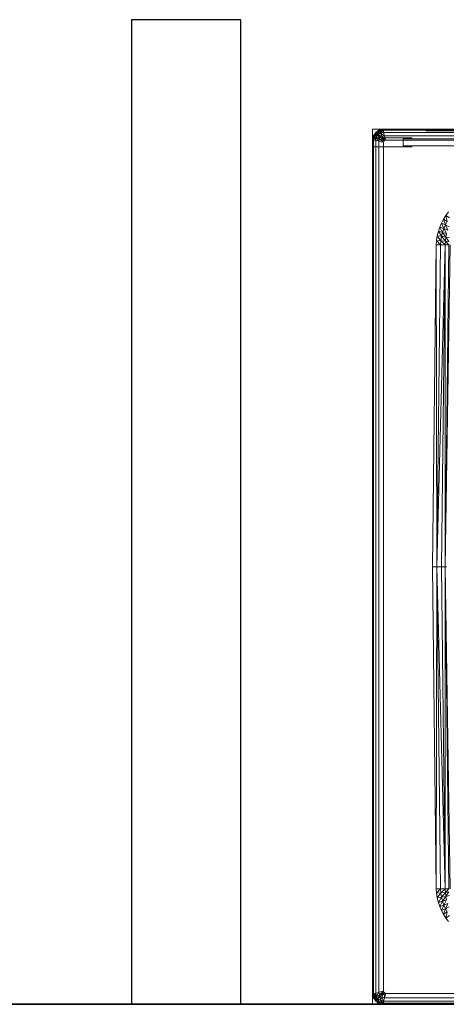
# Model space of a CAD drawing. Header units: metres. Extents: x 391.1 to 427.5, y 12.7 to 28.4.
# Tile 38 of 245: x 409.141 to 409.531, y 14.181 to 15.081. Entities that reach past the tile are written whole.
import ezdxf

# ---------------------------------------------------------------- set-up
doc = ezdxf.new("R2010")
doc.units = ezdxf.units.M
doc.layers.add('01_SUELOS', color=7, linetype='Continuous', lineweight=25, true_color=0x007f00)
for name, color, linetype, lineweight in [('02_MOBILIARIO', 7, 'Continuous', 18), ('A-DETL-____-MBND', 7, 'Continuous', 18), ('A-WALL-____-MCUT', 7, 'Continuous', 25), ('A-WALL-____-OTLN', 7, 'Continuous', 25), ('Mobiliario', 7, 'Continuous', 18)]:
    doc.layers.add(name, color=color, linetype=linetype, lineweight=lineweight)

# ---------------------------------------------------------------- blocks, each defined once
blk = doc.blocks.new('Family - LONDR55-XX_ZZ-ARQ-CAA-M3D-Londres55-151093-01_TEL_PS1')
at = {"layer": '01_SUELOS', "color": 9, "true_color": 0xaad4aa}
for p, q in [((0, 0), (26.635, 0)), ((26.635, 0), (0, 0))]:
    blk.add_line(p, q, dxfattribs=at)
blk = doc.blocks.new('Family - Mur PS-2-151177-01_TEL_PS1')
at = {"layer": 'A-DETL-____-MBND', "color": 253, "true_color": 0xaaaaaa}
for p, q in [((31.836, 1.34), (0, 1.34)), ((0, 1.34), (31.836, 1.34))]:
    blk.add_line(p, q, dxfattribs=at)
blk = doc.blocks.new('Family - Mur PS-1-153352-01_TEL_PS1')
at = {"layer": 'A-WALL-____-MCUT', "color": 253, "true_color": 0xaaaaaa}
blk.add_line((16.935, 1.34), (0, 1.34), dxfattribs=at)
at = {"layer": 'A-WALL-____-OTLN', "color": 253, "true_color": 0xaaaaaa}
blk.add_line((16.935, 1.34), (0, 1.34), dxfattribs=at)
blk = doc.blocks.new('Family - Evans P-1-153607-01_TEL_PS1')
at = {"layer": 'A-WALL-____-MCUT', "color": 253, "true_color": 0xaaaaaa}
for p, q in [((0.9, 0.1), (0, 0.1)), ((0, 0.1), (0, 0)), ((0.9, 0), (0.9, 0.1)), ((0, 0), (0.9, 0))]:
    blk.add_line(p, q, dxfattribs=at)
at = {"layer": 'A-WALL-____-OTLN', "color": 253, "true_color": 0xaaaaaa}
for p, q in [((0.9, 0.1), (0, 0.1)), ((0, 0.1), (0, 0)), ((0.9, 0), (0.9, 0.1)), ((0, 0), (0.9, 0))]:
    blk.add_line(p, q, dxfattribs=at)
at = {"layer": 'A-WALL-____-OTLN', "color": 253, "lineweight": 18, "true_color": 0xaaaaaa}
blk.add_line((0, 0), (0.9, 0), dxfattribs=at)
blk = doc.blocks.new('Family - Plats de dutxa PS-1-153666-01_TEL_PS1')
at = {"layer": '02_MOBILIARIO', "color": 253, "true_color": 0xaaaaaa}
for p, q in [((0.01, 0.80026), (0.01, 0.00026)), ((0.81, 0.80026), (0.01, 0.80026)), ((0.01, 0.80026), (0.01, 0.00026)), ((0.81, 0.80026), (0.01, 0.80026)), ((0.01, 0.79026), (0.01085, 0.79427)), ((0.01, 0.79026), (0.01085, 0.79427)), ((0.01085, 0.79427), (0.01, 0.79026)), ((0.01, 0.79026), (0.01085, 0.79427)), ((0.01085, 0.79427), (0.01, 0.79026)), ((0.01, 0.79026), (0.01083, 0.79424)), ((0.01083, 0.79424), (0.01, 0.79026)), ((0.01083, 0.79424), (0.01, 0.79026)), ((0.01, 0.79026), (0.01083, 0.79424)), ((0.01, 0.78426), (0.01, 0.79226)), ((0.01, 0.79226), (0.046, 0.79226)), ((0.013, 0.79726), (0.01083, 0.79424)), ((0.013, 0.79726), (0.01083, 0.79424)), ((0.013, 0.79726), (0.01083, 0.79424)), ((0.01083, 0.79424), (0.013, 0.79726)), ((0.01083, 0.79424), (0.013, 0.79726)), ((0.01085, 0.79427), (0.01083, 0.79424)), ((0.01083, 0.79424), (0.01085, 0.79427)), ((0.01085, 0.79427), (0.01083, 0.79424)), ((0.01083, 0.79424), (0.01364, 0.79302)), ((0.013, 0.79026), (0.01083, 0.79424)), ((0.01083, 0.79424), (0.01364, 0.793)), ((0.01083, 0.79424), (0.013, 0.79026)), ((0.01364, 0.793), (0.01083, 0.79424)), ((0.013, 0.79026), (0.01083, 0.79424)), ((0.01085, 0.79427), (0.013, 0.79726)), ((0.01085, 0.79427), (0.013, 0.79726)), ((0.013, 0.79726), (0.01085, 0.79427)), ((0.011, 0.79026), (0.01085, 0.79427)), ((0.01196, 0.79388), (0.01085, 0.79427)), ((0.01085, 0.79427), (0.011, 0.79026)), ((0.01085, 0.79427), (0.01196, 0.79388)), ((0.011, 0.79026), (0.01196, 0.79388)), ((0.01196, 0.79388), (0.011, 0.79026)), ((0.01196, 0.79388), (0.013, 0.79726)), ((0.013, 0.79726), (0.01196, 0.79388)), ((0.014, 0.79626), (0.01196, 0.79388)), ((0.01196, 0.79388), (0.014, 0.79626)), ((0.01196, 0.79388), (0.01364, 0.79302)), ((0.013, 0.79026), (0.01196, 0.79388)), ((0.01364, 0.79302), (0.01196, 0.79388)), ((0.01196, 0.79388), (0.013, 0.79026)), ((0.01602, 0.79943), (0.013, 0.79726)), ((0.013, 0.79726), (0.01602, 0.79943)), ((0.01602, 0.79943), (0.013, 0.79726)), ((0.013, 0.79726), (0.01599, 0.79941)), ((0.01599, 0.79941), (0.013, 0.79726)), ((0.013, 0.79726), (0.01599, 0.79941)), ((0.013, 0.79726), (0.01599, 0.79941)), ((0.01599, 0.79941), (0.013, 0.79726)), ((0.013, 0.79726), (0.01638, 0.7983)), ((0.01638, 0.7983), (0.013, 0.79726)), ((0.015, 0.79526), (0.013, 0.79726)), ((0.013, 0.79726), (0.01724, 0.79661)), ((0.01364, 0.79302), (0.013, 0.79726)), ((0.013, 0.79726), (0.01364, 0.793)), ((0.015, 0.79526), (0.013, 0.79726)), ((0.01364, 0.793), (0.013, 0.79726)), ((0.015, 0.79526), (0.013, 0.79726)), ((0.014, 0.79626), (0.013, 0.79726)), ((0.013, 0.79726), (0.014, 0.79626)), ((0.01364, 0.79302), (0.013, 0.79026)), ((0.01364, 0.79302), (0.013, 0.79026)), ((0.013, 0.79026), (0.01364, 0.79302)), ((0.01364, 0.793), (0.013, 0.79026)), ((0.01364, 0.79302), (0.014, 0.79626)), ((0.014, 0.79626), (0.01364, 0.79302)), ((0.015, 0.79526), (0.01364, 0.79302)), ((0.015, 0.79526), (0.01364, 0.793)), ((0.015, 0.79526), (0.01364, 0.79302)), ((0.01364, 0.79302), (0.015, 0.79526)), ((0.016, 0.78926), (0.01364, 0.79302)), ((0.01637, 0.79158), (0.01364, 0.79302)), ((0.01364, 0.79302), (0.016, 0.78926)), ((0.01364, 0.79302), (0.01637, 0.79158)), ((0.014, 0.79626), (0.01638, 0.7983)), ((0.01638, 0.7983), (0.014, 0.79626)), ((0.014, 0.79626), (0.01724, 0.79661)), ((0.01724, 0.79661), (0.014, 0.79626)), ((0.015, 0.79526), (0.014, 0.79626)), ((0.014, 0.79626), (0.015, 0.79526)), ((0.015, 0.79526), (0.01602, 0.79943)), ((0.01602, 0.79943), (0.015, 0.79526)), ((0.01726, 0.79662), (0.015, 0.79526)), ((0.01724, 0.79661), (0.015, 0.79526)), ((0.01724, 0.79661), (0.015, 0.79526)), ((0.015, 0.79526), (0.01724, 0.79661)), ((0.015, 0.79526), (0.017, 0.79326)), ((0.015, 0.79526), (0.01868, 0.79388)), ((0.01868, 0.79388), (0.015, 0.79526)), ((0.01637, 0.79158), (0.015, 0.79526)), ((0.017, 0.79326), (0.015, 0.79526)), ((0.015, 0.79526), (0.01637, 0.79158)), ((0.01599, 0.79941), (0.02, 0.80026)), ((0.02, 0.80026), (0.01599, 0.79941)), ((0.02, 0.80026), (0.01599, 0.79941)), ((0.01599, 0.79941), (0.02, 0.80026)), ((0.01599, 0.79941), (0.01602, 0.79943)), ((0.01602, 0.79943), (0.01599, 0.79941)), ((0.01599, 0.79941), (0.01602, 0.79943)), ((0.01599, 0.79941), (0.01638, 0.7983)), ((0.01599, 0.79941), (0.02, 0.79926)), ((0.02, 0.79926), (0.01599, 0.79941)), ((0.01638, 0.7983), (0.01599, 0.79941)), ((0.01602, 0.79943), (0.02, 0.80026)), ((0.01602, 0.79943), (0.02, 0.80026)), ((0.01602, 0.79943), (0.02, 0.80026)), ((0.02, 0.80026), (0.01602, 0.79943)), ((0.02, 0.80026), (0.01602, 0.79943)), ((0.01724, 0.79661), (0.01602, 0.79943)), ((0.01602, 0.79943), (0.02, 0.79726)), ((0.01602, 0.79943), (0.01726, 0.79662)), ((0.01726, 0.79662), (0.01602, 0.79943)), ((0.01637, 0.79158), (0.017, 0.79326)), ((0.017, 0.79326), (0.01637, 0.79158)), ((0.01638, 0.7983), (0.02, 0.79926)), ((0.02, 0.79926), (0.01638, 0.7983)), ((0.01638, 0.7983), (0.01724, 0.79661)), ((0.01638, 0.7983), (0.02, 0.79726)), ((0.02, 0.79726), (0.01638, 0.7983)), ((0.01724, 0.79661), (0.01638, 0.7983)), ((0.017, 0.79326), (0.01868, 0.79388)), ((0.01868, 0.79388), (0.017, 0.79326)), ((0.02077, 0.78954), (0.017, 0.79326)), ((0.017, 0.79326), (0.02077, 0.78954)), ((0.02, 0.79726), (0.01724, 0.79661)), ((0.02, 0.79726), (0.01724, 0.79661)), ((0.01724, 0.79661), (0.02, 0.79726)), ((0.01724, 0.79661), (0.01868, 0.79388)), ((0.01724, 0.79661), (0.021, 0.79426)), ((0.021, 0.79426), (0.01724, 0.79661)), ((0.01868, 0.79388), (0.01724, 0.79661)), ((0.01726, 0.79662), (0.02, 0.80026)), ((0.02, 0.80026), (0.01726, 0.79662)), ((0.02, 0.79726), (0.01726, 0.79662)), ((0.01868, 0.79388), (0.021, 0.79426)), ((0.021, 0.79426), (0.01868, 0.79388)), ((0.01868, 0.79388), (0.02077, 0.78954)), ((0.01868, 0.79388), (0.022, 0.79026)), ((0.022, 0.79026), (0.01868, 0.79388)), ((0.02077, 0.78954), (0.01868, 0.79388)), ((0.02, 0.80026), (0.51, 0.80026)), ((0.02, 0.79726), (0.02, 0.80026)), ((0.02, 0.80026), (0.51, 0.80026)), ((0.02, 0.80026), (0.02, 0.79726)), ((0.02, 0.79926), (0.02, 0.80026)), ((0.41, 0.79926), (0.02, 0.80026)), ((0.02, 0.79926), (0.02, 0.80026)), ((0.41, 0.80026), (0.02, 0.80026)), ((0.41, 0.79926), (0.02, 0.80026)), ((0.41, 0.80026), (0.02, 0.79726)), ((0.02, 0.79726), (0.02, 0.80026)), ((0.02, 0.79726), (0.41, 0.80026)), ((0.02, 0.80026), (0.41, 0.80026)), ((0.02, 0.80026), (0.41, 0.79926)), ((0.02, 0.80026), (0.41, 0.79926)), ((0.02, 0.79726), (0.02, 0.79926)), ((0.41, 0.79926), (0.02, 0.79926)), ((0.41, 0.79726), (0.02, 0.79926)), ((0.02, 0.79726), (0.02, 0.79926)), ((0.41, 0.79726), (0.02, 0.79926)), ((0.41, 0.79926), (0.02, 0.79926)), ((0.51, 0.79726), (0.02, 0.79726)), ((0.021, 0.79426), (0.02, 0.79726)), ((0.02, 0.79726), (0.021, 0.79426)), ((0.02, 0.79726), (0.41, 0.79726)), ((0.02, 0.79726), (0.41, 0.79726)), ((0.41, 0.79726), (0.02, 0.79726)), ((0.8, 0.79726), (0.021, 0.79426)), ((0.021, 0.79426), (0.8, 0.79726)), ((0.022, 0.79026), (0.021, 0.79426)), ((0.022, 0.79026), (0.021, 0.79426)), ((0.021, 0.79426), (0.41, 0.79426)), ((0.41, 0.79426), (0.021, 0.79426)), ((0.046, 0.79226), (0.046, 0.79146)), ((0.01, 0.30026), (0.01, 0.79026)), ((0.01, 0.79026), (0.01, 0.30026)), ((0.01, 0.79026), (0.013, 0.79026)), ((0.01, 0.30026), (0.01, 0.79026)), ((0.01, 0.79026), (0.013, 0.79026)), ((0.01, 0.79026), (0.011, 0.79026)), ((0.013, 0.79026), (0.01, 0.79026)), ((0.01, 0.79026), (0.01, 0.40026)), ((0.01, 0.40026), (0.01, 0.79026)), ((0.01, 0.79026), (0.01, 0.40026)), ((0.01, 0.40026), (0.01, 0.79026)), ((0.01, 0.79026), (0.011, 0.79026)), ((0.046, 0.78426), (0.01, 0.78426)), ((0.011, 0.79026), (0.013, 0.79026)), ((0.011, 0.79026), (0.011, 0.40026)), ((0.011, 0.40026), (0.011, 0.79026)), ((0.011, 0.79026), (0.013, 0.79026)), ((0.013, 0.79026), (0.013, 0.01026)), ((0.013, 0.79026), (0.016, 0.78926)), ((0.013, 0.40026), (0.013, 0.79026)), ((0.013, 0.79026), (0.013, 0.40026)), ((0.013, 0.40026), (0.013, 0.79026)), ((0.016, 0.78926), (0.013, 0.79026)), ((0.016, 0.78926), (0.01637, 0.79158)), ((0.01637, 0.79158), (0.016, 0.78926)), ((0.016, 0.78926), (0.02, 0.78826)), ((0.016, 0.40026), (0.016, 0.78926)), ((0.016, 0.40026), (0.016, 0.78926)), ((0.02, 0.78826), (0.016, 0.78926)), ((0.02, 0.78826), (0.01637, 0.79158)), ((0.02077, 0.78954), (0.01637, 0.79158)), ((0.01637, 0.79158), (0.02, 0.78826)), ((0.01637, 0.79158), (0.02077, 0.78954)), ((0.02, 0.78826), (0.02077, 0.78954)), ((0.02, 0.78826), (0.02077, 0.78954)), ((0.02, 0.40026), (0.02, 0.78826)), ((0.02, 0.40026), (0.02, 0.78826)), ((0.02077, 0.78954), (0.022, 0.79026)), ((0.02077, 0.78954), (0.022, 0.79026)), ((0.022, 0.79026), (0.41, 0.79026)), ((0.41, 0.79026), (0.022, 0.79026)), ((0.038, 0.78506), (0.038, 0.79146)), ((0.038, 0.79146), (0.79, 0.79146)), ((0.046, 0.79146), (0.038, 0.79146)), ((0.038, 0.79146), (0.038, 0.78506)), ((0.79, 0.78506), (0.038, 0.78506)), ((0.038, 0.78506), (0.046, 0.78506)), ((0.046, 0.78506), (0.046, 0.78426)), ((0.07492, 0.7179), (0.07714, 0.7215)), ((0.07492, 0.7179), (0.07714, 0.7215)), ((0.07714, 0.7215), (0.07957, 0.72467)), ((0.07714, 0.7215), (0.07957, 0.72467)), ((0.07714, 0.7215), (0.08049, 0.71914)), ((0.07714, 0.7215), (0.07838, 0.71587)), ((0.07838, 0.71587), (0.07714, 0.7215)), ((0.08049, 0.71914), (0.07714, 0.7215)), ((0.07157, 0.71085), (0.07309, 0.71436)), ((0.07157, 0.71085), (0.07309, 0.71436)), ((0.07309, 0.71436), (0.07492, 0.7179)), ((0.07309, 0.71436), (0.07492, 0.7179)), ((0.07673, 0.71284), (0.07309, 0.71436)), ((0.07309, 0.71436), (0.07673, 0.71284)), ((0.07309, 0.71436), (0.0753, 0.70951)), ((0.0753, 0.70951), (0.07309, 0.71436)), ((0.07492, 0.7179), (0.07838, 0.71587)), ((0.07492, 0.7179), (0.07673, 0.71284)), ((0.07673, 0.71284), (0.07492, 0.7179)), ((0.07838, 0.71587), (0.07492, 0.7179)), ((0.0753, 0.70951), (0.07673, 0.71284)), ((0.07673, 0.71284), (0.0753, 0.70951)), ((0.07838, 0.71587), (0.07673, 0.71284)), ((0.07673, 0.71284), (0.07838, 0.71587)), ((0.08024, 0.71107), (0.07673, 0.71284)), ((0.07673, 0.71284), (0.08024, 0.71107)), ((0.07673, 0.71284), (0.07897, 0.70812)), ((0.07897, 0.70812), (0.07673, 0.71284)), ((0.0687, 0.69867), (0.06932, 0.70291)), ((0.0687, 0.69867), (0.06932, 0.70291)), ((0.06932, 0.70291), (0.07034, 0.70716)), ((0.06932, 0.70291), (0.07034, 0.70716)), ((0.06932, 0.70291), (0.07315, 0.70237)), ((0.06932, 0.70291), (0.0726, 0.69833)), ((0.0726, 0.69833), (0.06932, 0.70291)), ((0.07315, 0.70237), (0.06932, 0.70291)), ((0.07034, 0.70716), (0.07157, 0.71085)), ((0.07034, 0.70716), (0.07157, 0.71085)), ((0.07034, 0.70716), (0.07408, 0.70598)), ((0.07034, 0.70716), (0.07315, 0.70237)), ((0.07315, 0.70237), (0.07034, 0.70716)), ((0.07408, 0.70598), (0.07034, 0.70716)), ((0.07157, 0.71085), (0.0753, 0.70951)), ((0.07157, 0.71085), (0.07408, 0.70598)), ((0.07408, 0.70598), (0.07157, 0.71085)), ((0.0753, 0.70951), (0.07157, 0.71085)), ((0.0726, 0.69833), (0.07315, 0.70237)), ((0.07315, 0.70237), (0.0726, 0.69833)), ((0.07408, 0.70598), (0.07315, 0.70237)), ((0.07315, 0.70237), (0.07408, 0.70598)), ((0.07315, 0.70237), (0.07713, 0.70156)), ((0.07315, 0.70237), (0.0767, 0.69806)), ((0.0767, 0.69806), (0.07315, 0.70237)), ((0.07713, 0.70156), (0.07315, 0.70237)), ((0.07408, 0.70598), (0.0753, 0.70951)), ((0.0753, 0.70951), (0.07408, 0.70598)), ((0.07781, 0.70481), (0.07408, 0.70598)), ((0.07408, 0.70598), (0.07781, 0.70481)), ((0.07408, 0.70598), (0.07713, 0.70156)), ((0.07713, 0.70156), (0.07408, 0.70598)), ((0.0753, 0.70951), (0.07897, 0.70812)), ((0.0753, 0.70951), (0.07781, 0.70481)), ((0.07781, 0.70481), (0.0753, 0.70951)), ((0.07897, 0.70812), (0.0753, 0.70951)), ((0.07713, 0.70156), (0.07781, 0.70481)), ((0.07781, 0.70481), (0.07713, 0.70156)), ((0.065, 0.40026), (0.06837, 0.6947)), ((0.065, 0.40026), (0.06837, 0.6947)), ((0.06837, 0.6947), (0.0687, 0.69867)), ((0.06837, 0.6947), (0.0687, 0.69867)), ((0.06837, 0.6947), (0.07241, 0.6947)), ((0.06837, 0.6947), (0.06904, 0.40026)), ((0.06904, 0.40026), (0.06837, 0.6947)), ((0.07241, 0.6947), (0.06837, 0.6947)), ((0.0726, 0.69833), (0.0687, 0.69867)), ((0.0687, 0.69867), (0.0726, 0.69833)), ((0.0687, 0.69867), (0.07241, 0.6947)), ((0.07241, 0.6947), (0.0687, 0.69867)), ((0.07241, 0.6947), (0.06904, 0.40026)), ((0.06904, 0.40026), (0.07646, 0.6947)), ((0.07646, 0.6947), (0.06904, 0.40026)), ((0.06904, 0.40026), (0.07241, 0.6947)), ((0.0726, 0.69833), (0.07241, 0.6947)), ((0.07241, 0.6947), (0.0726, 0.69833)), ((0.07646, 0.6947), (0.07241, 0.6947)), ((0.07646, 0.6947), (0.07241, 0.6947)), ((0.0767, 0.69806), (0.0726, 0.69833)), ((0.0726, 0.69833), (0.0767, 0.69806)), ((0.0726, 0.69833), (0.07646, 0.6947)), ((0.07646, 0.6947), (0.0726, 0.69833)), ((0.07646, 0.6947), (0.07309, 0.40026)), ((0.07309, 0.40026), (0.07646, 0.6947)), ((0.07646, 0.6947), (0.0767, 0.69806)), ((0.0767, 0.69806), (0.07646, 0.6947)), ((0.07646, 0.6947), (0.07983, 0.6947)), ((0.07646, 0.6947), (0.07646, 0.40026)), ((0.07983, 0.6947), (0.07646, 0.40026)), ((0.07646, 0.40026), (0.07646, 0.6947)), ((0.07646, 0.40026), (0.08118, 0.6947)), ((0.08118, 0.6947), (0.07646, 0.40026)), ((0.07646, 0.40026), (0.07983, 0.6947)), ((0.07983, 0.6947), (0.07646, 0.6947)), ((0.07713, 0.70156), (0.0767, 0.69806)), ((0.0767, 0.69806), (0.07713, 0.70156)), ((0.08002, 0.69751), (0.0767, 0.69806)), ((0.0767, 0.69806), (0.08002, 0.69751)), ((0.0767, 0.69806), (0.07983, 0.6947)), ((0.07983, 0.6947), (0.0767, 0.69806)), ((0.07713, 0.70156), (0.08047, 0.70088)), ((0.07713, 0.70156), (0.08002, 0.69751)), ((0.08002, 0.69751), (0.07713, 0.70156)), ((0.08047, 0.70088), (0.07713, 0.70156)), ((0.01, 0.01026), (0.01, 0.40026)), ((0.01, 0.01026), (0.01, 0.40026)), ((0.01, 0.01026), (0.01, 0.40026)), ((0.01, 0.01026), (0.01, 0.40026)), ((0.011, 0.01026), (0.011, 0.40026)), ((0.011, 0.01026), (0.011, 0.40026)), ((0.013, 0.01026), (0.013, 0.40026)), ((0.013, 0.01026), (0.013, 0.40026)), ((0.013, 0.01026), (0.013, 0.40026)), ((0.016, 0.01126), (0.016, 0.40026)), ((0.016, 0.01126), (0.016, 0.40026)), ((0.02, 0.01226), (0.02, 0.40026)), ((0.02, 0.01226), (0.02, 0.40026)), ((0.06837, 0.10582), (0.065, 0.40026)), ((0.06904, 0.40026), (0.065, 0.40026)), ((0.06837, 0.10582), (0.065, 0.40026)), ((0.065, 0.40026), (0.06904, 0.40026)), ((0.06904, 0.40026), (0.06837, 0.10582)), ((0.06837, 0.10582), (0.06904, 0.40026)), ((0.06904, 0.40026), (0.07309, 0.40026)), ((0.06904, 0.40026), (0.07646, 0.10582)), ((0.06904, 0.40026), (0.07241, 0.10582)), ((0.07646, 0.10582), (0.06904, 0.40026)), ((0.06904, 0.40026), (0.07309, 0.40026)), ((0.06904, 0.40026), (0.07241, 0.10582)), ((0.07646, 0.40026), (0.07309, 0.40026)), ((0.07646, 0.10582), (0.07309, 0.40026)), ((0.07309, 0.40026), (0.07646, 0.40026)), ((0.07646, 0.10582), (0.07309, 0.40026)), ((0.07646, 0.40026), (0.07781, 0.40026)), ((0.07646, 0.40026), (0.08118, 0.10582)), ((0.07646, 0.40026), (0.07983, 0.10582)), ((0.08118, 0.10582), (0.07646, 0.40026)), ((0.07646, 0.40026), (0.07781, 0.40026)), ((0.07646, 0.40026), (0.07983, 0.10582)), ((0.07646, 0.40026), (0.07646, 0.10582)), ((0.07646, 0.10582), (0.07646, 0.40026)), ((0.01, 0.01026), (0.01, 0.30026)), ((0.01, 0.30026), (0.01, 0.01026)), ((0.01, 0.01026), (0.01, 0.30026)), ((0.0687, 0.10185), (0.06837, 0.10582)), ((0.07241, 0.10582), (0.06837, 0.10582)), ((0.0687, 0.10185), (0.06837, 0.10582)), ((0.06837, 0.10582), (0.07241, 0.10582)), ((0.07241, 0.10582), (0.0687, 0.10185)), ((0.0687, 0.10185), (0.07241, 0.10582)), ((0.0687, 0.10185), (0.0726, 0.10219)), ((0.0726, 0.10219), (0.0687, 0.10185)), ((0.06932, 0.09761), (0.0687, 0.10185)), ((0.06932, 0.09761), (0.0687, 0.10185)), ((0.0726, 0.10219), (0.06932, 0.09761)), ((0.06932, 0.09761), (0.0726, 0.10219)), ((0.07646, 0.10582), (0.07241, 0.10582)), ((0.07241, 0.10582), (0.0726, 0.10219)), ((0.0726, 0.10219), (0.07241, 0.10582)), ((0.07241, 0.10582), (0.07646, 0.10582)), ((0.07646, 0.10582), (0.0726, 0.10219)), ((0.0726, 0.10219), (0.07646, 0.10582)), ((0.0726, 0.10219), (0.0767, 0.10247)), ((0.0767, 0.10247), (0.0726, 0.10219)), ((0.0726, 0.10219), (0.07315, 0.09816)), ((0.07315, 0.09816), (0.0726, 0.10219)), ((0.0767, 0.10247), (0.07315, 0.09816)), ((0.07315, 0.09816), (0.0767, 0.10247)), ((0.07983, 0.10582), (0.07646, 0.10582)), ((0.0767, 0.10247), (0.07646, 0.10582)), ((0.07646, 0.10582), (0.07983, 0.10582)), ((0.07646, 0.10582), (0.0767, 0.10247)), ((0.07983, 0.10582), (0.0767, 0.10247)), ((0.0767, 0.10247), (0.07983, 0.10582)), ((0.0767, 0.10247), (0.08002, 0.10301)), ((0.08002, 0.10301), (0.0767, 0.10247)), ((0.07713, 0.09896), (0.0767, 0.10247)), ((0.0767, 0.10247), (0.07713, 0.09896)), ((0.08002, 0.10301), (0.07713, 0.09896)), ((0.07713, 0.09896), (0.08002, 0.10301)), ((0.07713, 0.09896), (0.08047, 0.09964)), ((0.08047, 0.09964), (0.07713, 0.09896)), ((0.06932, 0.09761), (0.07315, 0.09816)), ((0.07315, 0.09816), (0.06932, 0.09761)), ((0.06932, 0.09761), (0.07034, 0.09337)), ((0.07034, 0.09337), (0.06932, 0.09761)), ((0.07315, 0.09816), (0.07034, 0.09337)), ((0.07034, 0.09337), (0.07315, 0.09816)), ((0.07034, 0.09337), (0.07408, 0.09455)), ((0.07408, 0.09455), (0.07034, 0.09337)), ((0.07034, 0.09337), (0.07157, 0.08967)), ((0.07157, 0.08967), (0.07034, 0.09337)), ((0.07408, 0.09455), (0.07157, 0.08967)), ((0.07157, 0.08967), (0.07408, 0.09455)), ((0.07157, 0.08967), (0.0753, 0.09101)), ((0.0753, 0.09101), (0.07157, 0.08967)), ((0.0753, 0.09101), (0.07309, 0.08616)), ((0.07309, 0.08616), (0.0753, 0.09101)), ((0.07315, 0.09816), (0.07713, 0.09896)), ((0.07713, 0.09896), (0.07315, 0.09816)), ((0.07315, 0.09816), (0.07408, 0.09455)), ((0.07408, 0.09455), (0.07315, 0.09816)), ((0.07713, 0.09896), (0.07408, 0.09455)), ((0.07408, 0.09455), (0.07713, 0.09896)), ((0.07781, 0.09571), (0.07408, 0.09455)), ((0.07408, 0.09455), (0.07781, 0.09571)), ((0.07408, 0.09455), (0.0753, 0.09101)), ((0.0753, 0.09101), (0.07408, 0.09455)), ((0.07781, 0.09571), (0.0753, 0.09101)), ((0.0753, 0.09101), (0.07781, 0.09571)), ((0.0753, 0.09101), (0.07897, 0.0924)), ((0.07897, 0.0924), (0.0753, 0.09101)), ((0.07673, 0.08768), (0.0753, 0.09101)), ((0.0753, 0.09101), (0.07673, 0.08768)), ((0.07897, 0.0924), (0.07673, 0.08768)), ((0.07673, 0.08768), (0.07897, 0.0924)), ((0.07781, 0.09571), (0.07713, 0.09896)), ((0.07713, 0.09896), (0.07781, 0.09571)), ((0.07157, 0.08967), (0.07309, 0.08616)), ((0.07309, 0.08616), (0.07157, 0.08967)), ((0.07673, 0.08768), (0.07309, 0.08616)), ((0.07309, 0.08616), (0.07673, 0.08768)), ((0.07309, 0.08616), (0.07492, 0.08263)), ((0.07492, 0.08263), (0.07309, 0.08616)), ((0.07673, 0.08768), (0.07492, 0.08263)), ((0.07492, 0.08263), (0.07673, 0.08768)), ((0.07492, 0.08263), (0.07838, 0.08465)), ((0.07838, 0.08465), (0.07492, 0.08263)), ((0.07492, 0.08263), (0.07714, 0.07903)), ((0.07714, 0.07903), (0.07492, 0.08263)), ((0.08024, 0.08945), (0.07673, 0.08768)), ((0.07673, 0.08768), (0.08024, 0.08945)), ((0.07673, 0.08768), (0.07838, 0.08465)), ((0.07838, 0.08465), (0.07673, 0.08768)), ((0.07838, 0.08465), (0.07714, 0.07903)), ((0.07714, 0.07903), (0.07838, 0.08465)), ((0.08049, 0.08138), (0.07714, 0.07903)), ((0.07714, 0.07903), (0.08049, 0.08138)), ((0.07714, 0.07903), (0.07957, 0.07585)), ((0.07957, 0.07585), (0.07714, 0.07903)), ((0.013, 0.01026), (0.01, 0.01026)), ((0.01083, 0.00628), (0.01, 0.01026)), ((0.01085, 0.00625), (0.01, 0.01026)), ((0.01085, 0.00625), (0.01, 0.01026)), ((0.01, 0.01026), (0.01083, 0.00628)), ((0.01, 0.01026), (0.01083, 0.00628)), ((0.01364, 0.00752), (0.01, 0.01026)), ((0.01083, 0.00628), (0.01, 0.01026)), ((0.01, 0.01026), (0.013, 0.01026)), ((0.01, 0.01026), (0.01364, 0.00752)), ((0.011, 0.01026), (0.01, 0.01026)), ((0.01, 0.01026), (0.01085, 0.00625)), ((0.013, 0.01026), (0.01, 0.01026)), ((0.01, 0.01026), (0.011, 0.01026)), ((0.01083, 0.00628), (0.01, 0.01026)), ((0.01085, 0.00625), (0.01, 0.01026)), ((0.01083, 0.00628), (0.013, 0.01026)), ((0.01085, 0.00625), (0.011, 0.01026)), ((0.011, 0.01026), (0.01085, 0.00625)), ((0.01196, 0.00665), (0.011, 0.01026)), ((0.013, 0.01026), (0.011, 0.01026)), ((0.011, 0.01026), (0.01196, 0.00665)), ((0.011, 0.01026), (0.013, 0.01026)), ((0.01196, 0.00665), (0.013, 0.01026)), ((0.013, 0.01026), (0.01196, 0.00665)), ((0.016, 0.01126), (0.013, 0.01026)), ((0.013, 0.01026), (0.016, 0.01126)), ((0.013, 0.01026), (0.01364, 0.00751)), ((0.013, 0.01026), (0.01364, 0.00752)), ((0.013, 0.01026), (0.01364, 0.00751)), ((0.01364, 0.00751), (0.013, 0.01026)), ((0.01364, 0.00751), (0.016, 0.01126)), ((0.016, 0.01126), (0.01364, 0.00751)), ((0.02, 0.01226), (0.016, 0.01126)), ((0.016, 0.01126), (0.02, 0.01226)), ((0.01637, 0.00894), (0.016, 0.01126)), ((0.016, 0.01126), (0.01637, 0.00894)), ((0.01637, 0.00894), (0.02, 0.01226)), ((0.02, 0.01226), (0.01637, 0.00894)), ((0.02077, 0.01098), (0.01637, 0.00894)), ((0.01637, 0.00894), (0.02077, 0.01098)), ((0.02077, 0.01098), (0.017, 0.00726)), ((0.017, 0.00726), (0.02077, 0.01098)), ((0.01868, 0.00664), (0.02077, 0.01098)), ((0.01868, 0.00664), (0.02077, 0.01098)), ((0.02077, 0.01098), (0.02, 0.01226)), ((0.02077, 0.01098), (0.02, 0.01226)), ((0.022, 0.01026), (0.02077, 0.01098)), ((0.022, 0.01026), (0.02077, 0.01098)), ((0.02077, 0.01098), (0.021, 0.00626)), ((0.021, 0.00626), (0.02077, 0.01098)), ((0.022, 0.01026), (0.021, 0.00626)), ((0.021, 0.00626), (0.022, 0.01026)), ((0.41, 0.01026), (0.022, 0.01026)), ((0.022, 0.01026), (0.41, 0.01026)), ((0.01, 0.00026), (0.81, 0.00026)), ((0.01, 0.00026), (0.81, 0.00026)), ((0.01364, 0.00752), (0.01083, 0.00628)), ((0.01083, 0.00628), (0.01364, 0.00752)), ((0.01364, 0.00751), (0.01083, 0.00628)), ((0.013, 0.00326), (0.01083, 0.00628)), ((0.01083, 0.00628), (0.01085, 0.00625)), ((0.015, 0.00526), (0.01083, 0.00628)), ((0.013, 0.00326), (0.01083, 0.00628)), ((0.01083, 0.00628), (0.015, 0.00526)), ((0.01085, 0.00625), (0.01083, 0.00628)), ((0.01083, 0.00628), (0.013, 0.00326)), ((0.01083, 0.00628), (0.01085, 0.00625)), ((0.01196, 0.00665), (0.01085, 0.00625)), ((0.01085, 0.00625), (0.01196, 0.00665)), ((0.013, 0.00326), (0.01085, 0.00625)), ((0.01085, 0.00625), (0.013, 0.00326)), ((0.013, 0.00326), (0.01085, 0.00625)), ((0.013, 0.00326), (0.01085, 0.00625)), ((0.01085, 0.00625), (0.013, 0.00326)), ((0.01364, 0.00751), (0.01196, 0.00665)), ((0.01196, 0.00665), (0.01364, 0.00751)), ((0.013, 0.00326), (0.01196, 0.00665)), ((0.014, 0.00426), (0.01196, 0.00665)), ((0.01196, 0.00665), (0.013, 0.00326)), ((0.01196, 0.00665), (0.014, 0.00426)), ((0.013, 0.00326), (0.01364, 0.00751)), ((0.015, 0.00526), (0.013, 0.00326)), ((0.013, 0.00326), (0.015, 0.00526)), ((0.015, 0.00526), (0.013, 0.00326)), ((0.013, 0.00326), (0.014, 0.00426)), ((0.013, 0.00326), (0.014, 0.00426)), ((0.01602, 0.0011), (0.013, 0.00326)), ((0.01599, 0.00111), (0.013, 0.00326)), ((0.01599, 0.00111), (0.013, 0.00326)), ((0.013, 0.00326), (0.01602, 0.0011)), ((0.013, 0.00326), (0.01602, 0.0011)), ((0.01602, 0.0011), (0.013, 0.00326)), ((0.01602, 0.0011), (0.013, 0.00326)), ((0.013, 0.00326), (0.01599, 0.00111)), ((0.01637, 0.00894), (0.01364, 0.00751)), ((0.01364, 0.00751), (0.01637, 0.00894)), ((0.01364, 0.00752), (0.015, 0.00526)), ((0.01364, 0.00751), (0.015, 0.00526)), ((0.01364, 0.00751), (0.015, 0.00526)), ((0.014, 0.00426), (0.01364, 0.00751)), ((0.015, 0.00526), (0.01364, 0.00751)), ((0.01364, 0.00751), (0.014, 0.00426)), ((0.014, 0.00426), (0.015, 0.00526)), ((0.014, 0.00426), (0.015, 0.00526)), ((0.01638, 0.00223), (0.014, 0.00426)), ((0.014, 0.00426), (0.01599, 0.00111)), ((0.01599, 0.00111), (0.014, 0.00426)), ((0.014, 0.00426), (0.01638, 0.00223)), ((0.015, 0.00526), (0.01637, 0.00894)), ((0.01637, 0.00894), (0.015, 0.00526)), ((0.015, 0.00526), (0.017, 0.00726)), ((0.015, 0.00526), (0.017, 0.00726)), ((0.01602, 0.0011), (0.015, 0.00526)), ((0.015, 0.00526), (0.01724, 0.00391)), ((0.01602, 0.0011), (0.015, 0.00526)), ((0.015, 0.00526), (0.01726, 0.0039)), ((0.015, 0.00526), (0.01602, 0.0011)), ((0.015, 0.00526), (0.01724, 0.00391)), ((0.01724, 0.00391), (0.015, 0.00526)), ((0.015, 0.00526), (0.01638, 0.00223)), ((0.01638, 0.00223), (0.015, 0.00526)), ((0.01638, 0.00223), (0.01599, 0.00111)), ((0.01599, 0.00111), (0.01638, 0.00223)), ((0.02, 0.00026), (0.01599, 0.00111)), ((0.01599, 0.00111), (0.01602, 0.0011)), ((0.01599, 0.00111), (0.01602, 0.0011)), ((0.02, 0.00026), (0.01599, 0.00111)), ((0.01599, 0.00111), (0.02, 0.00026)), ((0.01602, 0.0011), (0.01599, 0.00111)), ((0.02, 0.00026), (0.01599, 0.00111)), ((0.01599, 0.00111), (0.02, 0.00026)), ((0.01602, 0.0011), (0.01724, 0.00391)), ((0.01602, 0.0011), (0.01726, 0.0039)), ((0.01726, 0.0039), (0.01602, 0.0011)), ((0.02, 0.00026), (0.01602, 0.0011)), ((0.02, 0.00026), (0.01602, 0.0011)), ((0.01602, 0.0011), (0.02, 0.00026)), ((0.02, 0.00026), (0.01602, 0.0011)), ((0.017, 0.00726), (0.01637, 0.00894)), ((0.01637, 0.00894), (0.017, 0.00726)), ((0.01724, 0.00391), (0.01638, 0.00223)), ((0.01638, 0.00223), (0.01724, 0.00391)), ((0.02, 0.00126), (0.01638, 0.00223)), ((0.01638, 0.00223), (0.02, 0.00026)), ((0.02, 0.00026), (0.01638, 0.00223)), ((0.01638, 0.00223), (0.02, 0.00126)), ((0.01868, 0.00664), (0.017, 0.00726)), ((0.017, 0.00726), (0.01724, 0.00391)), ((0.01724, 0.00391), (0.017, 0.00726)), ((0.017, 0.00726), (0.01868, 0.00664)), ((0.01868, 0.00664), (0.01724, 0.00391)), ((0.01724, 0.00391), (0.01868, 0.00664)), ((0.02, 0.00026), (0.01724, 0.00391)), ((0.01724, 0.00391), (0.02, 0.00326)), ((0.01724, 0.00391), (0.02, 0.00326)), ((0.02, 0.00326), (0.01724, 0.00391)), ((0.01724, 0.00391), (0.02, 0.00126)), ((0.02, 0.00126), (0.01724, 0.00391)), ((0.02, 0.00026), (0.01726, 0.0039)), ((0.01726, 0.0039), (0.02, 0.00326)), ((0.01726, 0.0039), (0.02, 0.00026)), ((0.021, 0.00626), (0.01868, 0.00664)), ((0.01868, 0.00664), (0.02, 0.00326)), ((0.02, 0.00326), (0.01868, 0.00664)), ((0.01868, 0.00664), (0.021, 0.00626)), ((0.021, 0.00626), (0.02, 0.00326)), ((0.02, 0.00326), (0.021, 0.00626)), ((0.02, 0.00326), (0.51, 0.00326)), ((0.02, 0.00026), (0.02, 0.00326)), ((0.02, 0.00326), (0.02, 0.00026)), ((0.02, 0.00326), (0.02, 0.00126)), ((0.41, 0.00326), (0.02, 0.00326)), ((0.02, 0.00026), (0.02, 0.00326)), ((0.41, 0.00326), (0.02, 0.00326)), ((0.02, 0.00326), (0.02, 0.00126)), ((0.41, 0.00326), (0.02, 0.00326)), ((0.02, 0.00126), (0.02, 0.00026)), ((0.41, 0.00126), (0.02, 0.00026)), ((0.41, 0.00126), (0.02, 0.00126)), ((0.02, 0.00026), (0.02, 0.00126)), ((0.41, 0.00126), (0.02, 0.00126)), ((0.41, 0.00126), (0.02, 0.00026)), ((0.51, 0.00026), (0.02, 0.00026)), ((0.51, 0.00026), (0.02, 0.00026)), ((0.41, 0.00026), (0.02, 0.00026)), ((0.02, 0.00026), (0.41, 0.00026)), ((0.02, 0.00026), (0.41, 0.00026)), ((0.41, 0.00026), (0.02, 0.00026)), ((0.021, 0.00626), (0.41, 0.00626)), ((0.41, 0.00626), (0.021, 0.00626))]:
    blk.add_line(p, q, dxfattribs=at)
at = {"layer": 'Mobiliario', "color": 253, "true_color": 0xaaaaaa}
for p, q in [((0.046, 0.79226), (0.01, 0.79226)), ((0.01, 0.79226), (0.01, 0.78426)), ((0.046, 0.79146), (0.046, 0.79226)), ((0.01, 0.78426), (0.046, 0.78426)), ((0.038, 0.79146), (0.038, 0.78506)), ((0.79, 0.79146), (0.038, 0.79146)), ((0.038, 0.78506), (0.038, 0.79146)), ((0.038, 0.79146), (0.046, 0.79146)), ((0.038, 0.78506), (0.79, 0.78506)), ((0.046, 0.78506), (0.038, 0.78506)), ((0.046, 0.78426), (0.046, 0.78506))]:
    blk.add_line(p, q, dxfattribs=at)
blk = doc.blocks.new('LONDR55-XX_ZZ-ARQ-CAA-M3D-Londres55_ifc-1-01_TEL_PS1')
at = {"layer": '01_SUELOS', "color": 253, "lineweight": 18, "true_color": 0xaaaaaa}
blk.add_blockref('Family - LONDR55-XX_ZZ-ARQ-CAA-M3D-Londres55-151093-01_TEL_PS1', (392.09643, 14.18066), dxfattribs=at)
at = {"layer": '02_MOBILIARIO', "color": 253, "lineweight": 18, "true_color": 0xaaaaaa}
blk.add_blockref('Family - Plats de dutxa PS-1-153666-01_TEL_PS1', (409.45344, 14.18035), dxfattribs=at)
at = {"layer": 'A-WALL-____-OTLN', "color": 253, "lineweight": 18, "true_color": 0xaaaaaa, "rotation": 90.00000000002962}
blk.add_blockref('Family - Evans P-1-153607-01_TEL_PS1', (409.34319, 14.18074), dxfattribs=at)
at = {"layer": 'A-WALL-____-OTLN', "color": 253, "lineweight": 18, "true_color": 0xaaaaaa}
for name, p in [('Family - Mur PS-2-151177-01_TEL_PS1', (392.09971, 12.84061)), ('Family - Mur PS-1-153352-01_TEL_PS1', (400.75645, 12.84061))]:
    blk.add_blockref(name, p, dxfattribs=at)

msp = doc.modelspace()

# ---------------------------------------------------------------- block references
at = {"lineweight": 5}
msp.add_blockref('LONDR55-XX_ZZ-ARQ-CAA-M3D-Londres55_ifc-1-01_TEL_PS1', (0, 0), dxfattribs=at)

doc.saveas('drawing.dxf')
